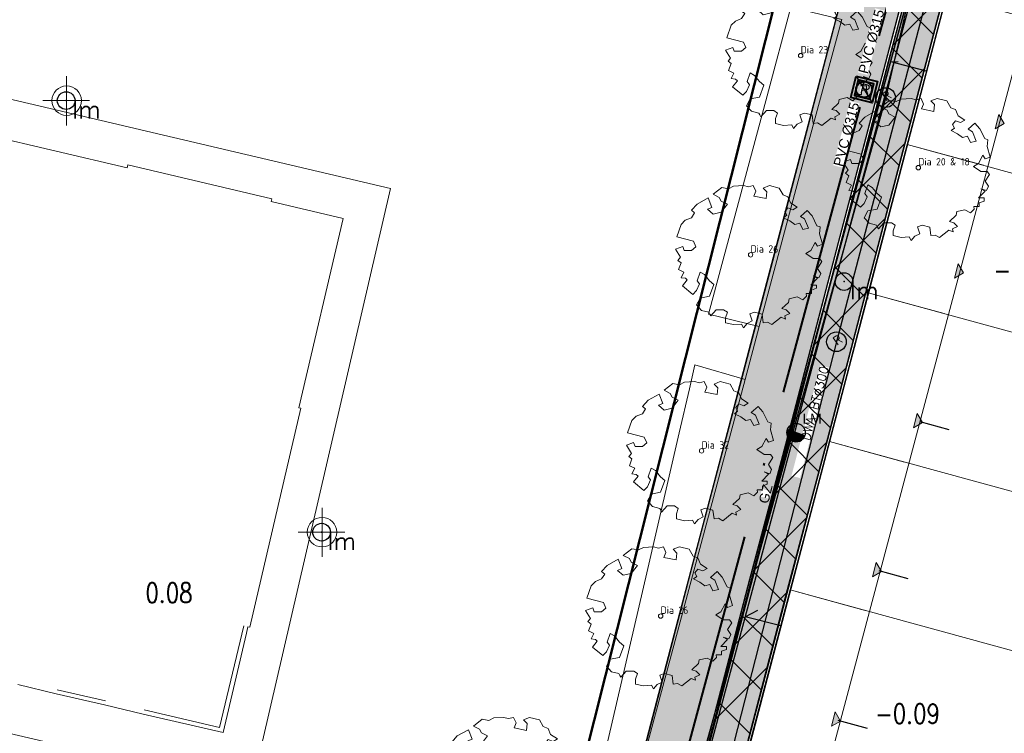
# Model space of a CAD drawing. Header units: metres. Extents: x 252743 to 254903, y 592696 to 593766.
# Tile 21 of 174: x 253637 to 253677, y 592988 to 593017. Entities that reach past the tile are written whole.
import ezdxf
from ezdxf.enums import TextEntityAlignment as Align
from ezdxf.lldxf.tags import DXFTag

# ---------------------------------------------------------------- set-up
doc = ezdxf.new("R2010")
doc.units = ezdxf.units.M
for name, pattern in [('ACAD_ISO11W100', [33, 12, -3, 12, -3, 0, -3]), ('DASHED', [19.05, 12.7, -6.35]), ('IMPORT-GR-HAAG1-SO', [0]), ('IMPORT-KG-KADASTRAAL-SO _2_', [0]), ('IMPORT-KG-PERCEEL-SO _2_', [0])]:
    doc.linetypes.add(name, pattern=pattern)
for name, color, linetype, lineweight in [('132034000_dwg', 8, 'Continuous', 5), ('ALGEMEEN WERKGRENS', 10, 'FENCELINE1', 50), ('B-BH-GR-BEPLANTING_CULTUUR_HEESTERS-G', 250, 'Continuous', 18), ('B-BH-GR-HAAG-G', 10, 'IMPORT-GR-HAAG1-SO', 9), ('B-BH-KG-GRENS_KADASTRAAL-G', 250, 'IMPORT-KG-KADASTRAAL-SO _2_', 18), ('B-BH-KG-GRENS_PERCEEL-G', 250, 'IMPORT-KG-PERCEEL-SO _2_', 18), ('B-BH-VH-OPENVERHARDING-G', 250, 'Continuous', 18), ('B-WE-GR-BOOM-S2', 8, 'Continuous', 9), ('B-WE-GR-BOOM_STAMDIAMETER-T', 7, 'Continuous', 25), ('N-RI-HWA-INSPECTIEPUT', 150, 'Continuous', 40), ('N-RI-HWA-PVC', 150, 'ACAD_ISO11W100', 40), ('N-RI-IT-HWA-INSPECTIEPUT', 150, 'Continuous', 40), ('N-WE-IE-MEUBILAIR_WEGMEUBILAIR-S', 7, 'Continuous', 18), ('N-woningen', 1, 'Continuous', 0)]:
    doc.layers.add(name, color=color, linetype=linetype, lineweight=lineweight)
doc.layers.add('ALGEMEEN HULP', color=6, linetype='Continuous', plot=False)
doc.layers.add('N-WB-HULP', color=6, linetype='Continuous', plot=False)
for name, color, linetype in [('B-IN-LICHTMAST', 7, 'Continuous'), ('B-RI-DWA-BETON', 8, 'Continuous'), ('B-RI-HWA-PVC', 8, 'Continuous'), ('B-RI-INSPECTIEPUT', 8, 'Continuous'), ('B-RI-TEKST 200', 8, 'Continuous'), ('N-IN-TEKST 200', 7, 'Continuous'), ('N-KL-NUTSSTROOK', 10, 'Continuous'), ('N-RI-TEKST 200', 7, 'Continuous'), ('N-WB-ANTIWORTELSCHERM', 6, 'ZIGZAG'), ('N-WB-ARC-ASFALT', 8, 'Continuous'), ('N-WB-ARC-BETONTEGEL 30X30', 8, 'Continuous'), ('N-WB-BAND GAZONBAND 10x20', 7, 'DASHED'), ('N-WB-BAND TEKST 200', 7, 'Continuous'), ('N-WB-KANTVERHARDING', 2, 'Continuous'), ('N-WE-ZZ-HOOGTELABEL-T', 7, 'Continuous')]:
    doc.layers.add(name, color=color, linetype=linetype)
doc.layers.add('B-WE-KG-GRENS_PERCEEL-G', color=7, linetype='KG-PERCEEL-SO', lineweight=18, true_color=0x00a6ff)
doc.layers.add('N-WB-ARC-ASFALT ROOD', color=7, linetype='Continuous', true_color=0xff6666)
doc.layers.get('0').freeze()
doc.styles.add('B_STANDARD 200', font='txt.shx', dxfattribs={"height": 0.36})
doc.styles.add('N_STANDARD 200', font='arial.ttf', dxfattribs={"height": 0.4})
doc.styles.add('NLCS-ISO', font='txt')
doc.styles.add('ROMANS', font='romans.shx', dxfattribs={"height": 3})
doc.styles.get("Standard").update_dxf_attribs({"font": 'simplex.shx'})
doc.linetypes.add('FENCELINE1', pattern='A,6.35,-2.54,[133,ltypeshp.shx,S=2.54,R=0,X=-2.54,Y=0],-2.54,25.4', length=36.83)
tags = doc.linetypes.add('KG-PERCEEL-SO', pattern='A,5.5,-2,["P",Standard,S=1.8,R=0,X=-0.5,Y=-0.9],-2,5.5,-2,[5,NLCS.SHX,S=0.75,R=0,X=0,Y=0],-2', length=19).pattern_tags.tags
tags[6] = DXFTag(74, 10)
doc.linetypes.add('ZIGZAG', pattern='A,0.00254,-5.08,[131,ltypeshp.shx,S=5.08,R=0,X=-5.08,Y=0],-10.16,[131,ltypeshp.shx,S=5.08,R=180,X=5.08,Y=0],-5.08', length=20.32254)

# ---------------------------------------------------------------- blocks, each defined once
blk = doc.blocks.new('SGR-BOOM_06_ST')
at = {"linetype": 'Continuous', "flags": 128}
blk.add_lwpolyline([(2.698, 3.52), (2.53, 3.939), (2.197, 4.064), (1.945, 4.524), (1.273, 4.692), (0.855, 4.524), (1.108, 4.273), (1.064, 3.812), (0.228, 3.98), (0.352, 4.315), (0.184, 4.692), (-0.15, 4.609), (-0.486, 4.692), (-1.155, 4.65), (-1.491, 4.483), (-1.952, 4.565), (-2.539, 4.105), (-2.12, 3.896), (-1.994, 3.644), (-1.575, 3.435), (-1.994, 2.89), (-2.539, 2.766), (-2.915, 3.099), (-2.62, 3.217), (-2.873, 3.855), (-3.628, 3.435), (-4.004, 3.016), (-3.794, 2.848), (-4.004, 2.514), (-4.425, 2.346), (-4.717, 2.054), (-5.01, 1.214), (-3.88, 0.921), (-3.712, 0.544), (-4.004, 0.293), (-4.507, 0.293), (-4.602, 0.556), (-5.093, 0.376), (-4.758, -0.168), (-4.925, -0.377), (-4.717, -0.545), (-4.884, -1.006), (-4.532, -1.182), (-4.717, -1.551), (-4.424, -1.592), (-4.293, -1.707), (-4.619, -2.107), (-3.921, -2.682), (-3.668, -2.431), (-3.46, -1.97), (-3.627, -1.761), (-3.419, -1.174), (-3.124, -1.342), (-2.788, -1.761), (-2.496, -2.01), (-2.788, -2.808), (-3.419, -2.932), (-3.668, -3.394), (-3.333, -3.771), (-2.832, -3.897), (-2.769, -4.022), (-2.706, -4.148), (-2.328, -3.729), (-1.826, -3.729), (-1.575, -3.897), (-1.699, -4.273), (-1.699, -4.609), (-1.154, -4.736), (-0.61, -4.692), (-0.486, -4.945), (-0.233, -4.65), (0.101, -4.483), (-0.059, -4.007), (0.269, -3.896), (0.773, -4.023), (0.856, -4.609), (1.149, -4.565), (1.442, -4.736), (2.071, -4.232), (2.365, -4.356), (2.322, -4.147), (2.657, -3.98), (2.406, -3.728), (2.113, -3.644), (2.574, -3.226), (2.615, -2.975), (3.16, -2.848), (3.538, -3.058), (3.787, -2.807), (3.77, -2.633), (4.123, -2.633), (4.123, -2.387), (4.459, -2.263), (4.459, -2.054), (4.082, -2.054), (4.543, -1.591), (4.25, -1.425), (4.627, -1.55), (4.752, -1.257), (4.543, -0.921), (4.835, -0.461), (4.668, -0.252), (4.25, -0.252), (3.746, 0.085), (4.082, 0.294), (4.375, 0.838), (4.543, 0.589), (4.876, 0.713), (4.667, 1.425), (4.711, 1.886), (4.5, 1.97), (4.164, 2.64), (3.828, 3.013), (3.374, 2.604), (3.663, 2.431), (3.914, 1.802), (3.537, 1.718), (3.327, 2.136), (2.991, 2.054), (2.657, 2.305), (2.238, 2.514), (2.447, 2.682), (2.321, 2.932), (2.53, 3.184), (2.866, 3.059), (3.159, 3.227)], close=True, dxfattribs=at)
blk.add_circle((0, 0), 0.15)
at = {"layer": 'B-WE-GR-BOOM_STAMDIAMETER-T', "style": 'NLCS-ISO'}
blk.add_attdef('STAMDIAMETER', text='', height=0.3, dxfattribs=at).set_placement((0, 0), align=Align.BOTTOM_LEFT)
blk = doc.blocks.new('SIE-WEG_LICHTMAST-SO')
at = {"color": 0}
for p, q in [((0, 0), (0, 0.497)), ((-0.484, 0), (0.466, 0)), ((0, 0), (0, -0.503))]:
    blk.add_line(p, q, dxfattribs=at)
blk.add_circle((0, 0), 0.3, dxfattribs=at)
blk = doc.blocks.new('B_LICHTMAST')
blk.add_circle((0, 0), 0.9)
blk.add_point((0, 0))
blk.add_text('lm', height=1.8).set_placement((0.6, 0), align=Align.TOP_LEFT)
blk = doc.blocks.new('INSPECTIEPUT BESTAAND')
at = {"linetype": 'Continuous'}
blk.add_circle((0, 0), 0.4, dxfattribs=at)
at = {"ltscale": 0.4, "style": 'B_STANDARD 200'}
blk.add_text('R', height=0.35, rotation=34.1427, dxfattribs=at).set_placement((0.02, -0.164))
blk = doc.blocks.new('OP HOOGTE STELLEN GIET RWA')
blk.add_lwpolyline([(-1.62, 1.62), (-1.62, -1.63), (1.62, -1.63), (1.62, 1.62)], close=True)
blk.add_circle((0, 0), 1.62)
at = {"insert": (-0.77, 1.18), "char_height": 2, "attachment_point": 1, "style": 'N_STANDARD 200', "bg_fill": 3, "box_fill_scale": 1, "bg_fill_color": 256, "bg_fill_transparency": 0}
blk.add_mtext_dynamic_manual_height_columns('R', width=0.4, gutter_width=2, heights=[0], dxfattribs=at)
blk = doc.blocks.new('INSPECTIEPUT IT')
at = {"flags": 128}
blk.add_lwpolyline([(-2.25, 2.25), (2.25, 2.25), (2.25, -2.25), (-2.25, -2.25), (-2.25, 2.25)], dxfattribs=at)
at = {"layer": 'N-WB-HULP'}
blk.add_line((-2.25, 2.25), (2.25, -2.25), dxfattribs=at)
blk = doc.blocks.new('132034000_dwg_GWW-CAD Brk tekening 12A-1381409-Plot dakaanzicht')
at = {"layer": 'B-BH-KG-GRENS_KADASTRAAL-G', "color": 253, "linetype": 'Continuous', "lineweight": 9}
for p, q in [((253672706, 593011731), (253671121, 593005688)), ((253672597, 592998810), (253669539, 592999647)), ((253670990, 592992769), (253667937, 592993605))]:
    blk.add_line(p, q, dxfattribs=at)
at = {"layer": 'B-BH-KG-GRENS_KADASTRAAL-G', "color": 253, "linetype": 'Continuous', "lineweight": 9, "flags": 128}
for points in [[(253675809, 593010882), (253672706, 593011731), (253674294, 593017788)], [(253693021, 592977946), (253691143, 592978442), (253665724, 592985118), (253667937, 592993605), (253669539, 592999647), (253670617, 593003759), (253671121, 593005688), (253674203, 593004845)]]:
    blk.add_lwpolyline(points, dxfattribs=at)
at = {"layer": 'B-BH-KG-GRENS_PERCEEL-G', "color": 253, "linetype": 'Continuous', "lineweight": 9, "flags": 128}
for points in [[(253674294, 593017788), (253672706, 593011731), (253671121, 593005688), (253670617, 593003759), (253669539, 592999647), (253667937, 592993605), (253665724, 592985118), (253691143, 592978442), (253693021, 592977946), (253700087, 592976085), (253700087, 592952786), (253698565, 592953188), (253697759, 592953468), (253696902, 592953766), (253694050, 592954522), (253691266, 592955260), (253688482, 592955998), (253685698, 592956735), (253682862, 592957487), (253680000, 592958245), (253678475, 592952487)], [(253675809, 593010882), (253672706, 593011731), (253674294, 593017788)], [(253674203, 593004845), (253671121, 593005688), (253672706, 593011731), (253675809, 593010882)], [(253672597, 592998810), (253669539, 592999647), (253670617, 593003759), (253671121, 593005688), (253674203, 593004845)], [(253672597, 592998810), (253669539, 592999647), (253667937, 592993605)], [(253667937, 592993605), (253665724, 592985118), (253691143, 592978442), (253691687, 592980528)]]:
    blk.add_lwpolyline(points, dxfattribs=at)
blk.add_lwpolyline([(253670990, 592992769), (253667937, 592993605)], close=True, dxfattribs=at)
blk = doc.blocks.new('132034000_dwg_GWW-CAD Bgt tekening 12A-1381416-Plot dakaanzicht')
at = {"layer": 'B-BH-GR-BEPLANTING_CULTUUR_HEESTERS-G', "color": 253, "lineweight": 9, "flags": 128}
for points in [[(253668532, 593011215), (253666687, 593004322), (253664617, 593004825), (253667001, 593013710), (253667968, 593017314), (253670047, 593016811)], [(253665530, 593000000), (253660849, 592982546), (253659464, 592982916), (253662147, 592994476), (253663429, 593000000), (253663843, 593001782), (253664070, 593002761), (253666110, 593002166)]]:
    blk.add_lwpolyline(points, close=True, dxfattribs=at)
at = {"layer": 'B-BH-GR-HAAG-G', "color": 253, "linetype": 'Continuous'}
blk.add_line((253638129, 592989545), (253640092, 592989091), dxfattribs=at)
at = {"layer": 'B-BH-GR-HAAG-G', "color": 253, "linetype": 'Continuous', "flags": 128}
blk.add_lwpolyline([(253641668, 592988726), (253644736, 592988016), (253645727, 592992145)], dxfattribs=at)
at = {"layer": 'B-BH-VH-OPENVERHARDING-G', "color": 253, "lineweight": 9, "flags": 128}
for points in [[(253661744, 592955675), (253661720, 592955740), (253661300, 592956971), (253660670, 592958554), (253660144, 592959710), (253659589, 592960768), (253658944, 592962021), (253658523, 592962914), (253658133, 592964085), (253657946, 592965000), (253657796, 592965968), (253657668, 592966929), (253657585, 592968077), (253657570, 592969172), (253657593, 592970268), (253658271, 592972956), (253659202, 592976405), (253660849, 592982546), (253665530, 593000000), (253666110, 593002166), (253666687, 593004322), (253668532, 593011215), (253670047, 593016811)], [(253674392, 593018159), (253669628, 593000000), (253665724, 592985118)], [(253660094, 592970075), (253667930, 593000000), (253681380, 593049589)], [(253681380, 593049589), (253667930, 593000000), (253660094, 592970075), (253659976, 592969498), (253659919, 592968756), (253659919, 592967915), (253660009, 592967060), (253660189, 592966084), (253660430, 592965124), (253661030, 592963608), (253661555, 592962392), (253662216, 592961087), (253662846, 592959721), (253663386, 592958460)], [(253625191, 593016159), (253651684, 593009929), (253646481, 592987460), (253654462, 592985599), (253653993, 592983630), (253653875, 592983657), (253640690, 592986708), (253639573, 592981825), (253637528, 592982323), (253638646, 592987192), (253625645, 592990235)], [(253636534, 592989760), (253638090, 592989381), (253640053, 592988928), (253641627, 592988554), (253644877, 592987802), (253645829, 592991842), (253645890, 592992106), (253645959, 592992090), (253648037, 593000998), (253647964, 593001015), (253649756, 593008718), (253646829, 593009405), (253646855, 593009514), (253643931, 593010205), (253641002, 593010891), (253640976, 593010779), (253635190, 593012138)]]:
    blk.add_lwpolyline(points, dxfattribs=at)
blk = doc.blocks.new('132034000_dwg-1357416-Plot dakaanzicht')
for name in ['132034000_dwg_GWW-CAD Brk tekening 12A-1381409-Plot dakaanzicht', '132034000_dwg_GWW-CAD Bgt tekening 12A-1381416-Plot dakaanzicht']:
    blk.add_blockref(name, (0, 0))
blk = doc.blocks.new('LICHTMAST-BLOCK')
h = blk.add_hatch()
h.set_pattern_fill('ANSI31', color=256, scale=0.005)
edge = h.paths.add_edge_path()
edge.add_line((0.351, -0.127), (-0.351, 0.127))
edge.add_arc((0, 0), 0.373, 160.1369, 245.7021)
edge.add_arc((0, 0), 0.373, 245.7021, 340.1369)
blk.add_lwpolyline([(0.351, -0.127), (-0.351, 0.127, 0.391721), (-0.154, -0.34, 0.43707)], format="xyb", close=True)
blk.add_circle((0, 0), 0.373)
at = {"layer": 'N-IN-TEKST 200', "style": 'N_STANDARD 200'}
blk.add_attdef('LICHTMAST', (0.262, 0.364), '', height=0.4, dxfattribs=at)

msp = doc.modelspace()

# ---------------------------------------------------------------- hatches: boundary and pattern name
at = {"layer": 'N-WB-ARC-ASFALT ROOD'}
h = msp.add_hatch(color=256, dxfattribs=at)
h.dxf.hatch_style = 1
edge = h.paths.add_edge_path()
edge.add_line((253681.795, 593060.706), (253684.128, 593060.142))
edge.add_line((253684.128, 593060.142), (253682.599, 593054.136))
edge.add_line((253682.599, 593054.136), (253682.189, 593052.557))
edge.add_line((253682.189, 593052.557), (253680.662, 593047.086))
edge.add_line((253680.662, 593047.086), (253679.105, 593041.508))
edge.add_line((253679.105, 593041.508), (253678.549, 593039.515))
edge.add_line((253678.549, 593039.515), (253677.993, 593037.522))
edge.add_line((253677.993, 593037.522), (253676.886, 593033.555))
edge.add_line((253676.886, 593033.555), (253674.865, 593026.264))
edge.add_line((253674.865, 593026.264), (253672.595, 593018.011))
edge.add_line((253672.595, 593018.011), (253669.181, 593004.99))
edge.add_line((253669.181, 593004.99), (253667.748, 592999.526))
edge.add_line((253667.748, 592999.526), (253666.285, 592994.006))
edge.add_line((253666.285, 592994.006), (253664.083, 592985.561))
edge.add_line((253664.083, 592985.561), (253663.159, 592982.045))
edge.add_line((253663.159, 592982.045), (253662.237, 592978.517))
edge.add_line((253662.237, 592978.517), (253660.007, 592969.955))
edge.add_arc((253666.068, 592968.45), 6.245, 166.0551, 177.3909)
edge.add_arc((253671.373, 592968.35), 11.551, 178.094, 204.1703)
edge.add_line((253660.835, 592963.621), (253661.388, 592962.457))
edge.add_line((253661.388, 592962.457), (253661.92, 592961.407))
edge.add_line((253661.92, 592961.407), (253662.388, 592960.384))
edge.add_line((253662.388, 592960.384), (253663.067, 592958.691))
edge.add_line((253663.067, 592958.691), (253663.742, 592956.937))
edge.add_line((253663.742, 592956.937), (253664.457, 592954.672))
edge.add_line((253664.457, 592954.672), (253665.102, 592952.598))
edge.add_arc((253657.463, 592950.223), 8, -15.1852, 17.2713, ccw=False)
edge.add_line((253665.183, 592948.127), (253663.874, 592943.305))
edge.add_line((253663.874, 592943.305), (253662.202, 592937.148))
edge.add_line((253662.202, 592937.148), (253660.55, 592931.076))
edge.add_line((253660.55, 592931.076), (253657.259, 592918.98))
edge.add_line((253657.259, 592918.98), (253654.956, 592910.519))
edge.add_line((253654.956, 592910.519), (253653.4, 592904.798))
edge.add_arc((253645.125, 592907.161), 8.606, 290.7844, 344.0579, ccw=False)
edge.add_line((253648.179, 592899.116), (253644.081, 592897.519))
edge.add_arc((253645.861, 592892.953), 4.9, 111.2928, 175.0685)
edge.add_line((253640.979, 592893.375), (253640.167, 592883.969))
edge.add_line((253640.167, 592883.969), (253637.782, 592884.242))
edge.add_line((253637.782, 592884.242), (253638.192, 592888.989))
edge.add_line((253638.192, 592888.989), (253638.444, 592891.917))
edge.add_line((253638.444, 592891.917), (253638.588, 592893.581))
edge.add_arc((253645.861, 592892.953), 7.3, 111.2928, 175.0685, ccw=False)
edge.add_line((253643.21, 592899.755), (253647.418, 592901.395))
edge.add_arc((253645.125, 592907.161), 6.205, 291.6812, 344.059)
edge.add_line((253651.092, 592905.457), (253652.689, 592911.326))
edge.add_line((253652.689, 592911.326), (253654.536, 592918.116))
edge.add_line((253654.536, 592918.116), (253656.445, 592925.132))
edge.add_line((253656.445, 592925.132), (253659.311, 592935.663))
edge.add_line((253659.311, 592935.663), (253661.558, 592943.933))
edge.add_line((253661.558, 592943.933), (253662.867, 592948.756))
edge.add_arc((253657.458, 592950.223), 5.604, 344.8212, 377.9019)
edge.add_line((253662.791, 592951.946), (253661.83, 592955.019))
edge.add_arc((253611.13, 592938.489), 53.327, 18.0579, 23.0742)
edge.add_line((253660.191, 592959.389), (253659.935, 592959.98))
edge.add_arc((253868.714, 593063.353), 232.969, 205.88118, 206.34164, ccw=False)
edge.add_arc((253671.595, 592968.368), 14.172, 178.2171, 208.2465, ccw=False)
edge.add_arc((253666.051, 592968.453), 8.628, 166.0634, 177.6374, ccw=False)
edge.add_line((253657.677, 592970.531), (253658.731, 592974.577))
edge.add_line((253658.731, 592974.577), (253659.642, 592978.077))
edge.add_line((253659.642, 592978.077), (253660.85, 592982.701))
edge.add_line((253660.85, 592982.701), (253663.388, 592992.407))
edge.add_line((253663.388, 592992.407), (253664.846, 592997.945))
edge.add_line((253664.846, 592997.945), (253665.667, 593001.045))
edge.add_line((253665.667, 593001.045), (253666.724, 593005.08))
edge.add_line((253666.724, 593005.08), (253668.819, 593013.071))
edge.add_line((253668.819, 593013.071), (253670.282, 593018.652))
edge.add_line((253670.282, 593018.652), (253671.997, 593024.896))
edge.add_line((253671.997, 593024.896), (253674.298, 593033.211))
edge.add_line((253674.298, 593033.211), (253678.762, 593049.205))
edge.add_line((253678.762, 593049.205), (253680.314, 593054.887))
edge.add_line((253680.314, 593054.887), (253681.795, 593060.706))
at = {"layer": 'N-WB-ARC-BETONTEGEL 30X30'}
h = msp.add_hatch(dxfattribs=at)
h.set_pattern_fill('AR-B88', color=256, scale=0.002, angle=255.07, style=0)
h.set_pattern_definition([(255.07, (347.7034, 85.49384), (0.39268046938, -0.1047043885), []), (345.07, (347.7034, 85.49384), (0.445032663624, 0.091635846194), [0.4064, -0.4064])])
h.paths.add_polyline_path([(253672.751, 593018.212), (253667.995, 593000.068), (253666.407, 592994.078), (253664.166, 592985.497), (253663.11, 592981.464), (253661.588, 592975.642), (253660.104, 592969.93), (253661.555, 592969.551), (253663.033, 592975.224), (253665.627, 592985.143), (253667.84, 592993.63), (253669.442, 592999.672), (253671.023, 593005.706), (253674.196, 593017.807)])
at = {"layer": 'N-woningen'}
h = msp.add_hatch(color=256, dxfattribs=at)
h.dxf.hatch_style = 1
h.paths.add_polyline_path([(253676.429, 593012.941), (253676.643, 593012.574), (253676.277, 593012.36)])
h = msp.add_hatch(color=256, dxfattribs=at)
h.dxf.hatch_style = 1
h.paths.add_polyline_path([(253674.776, 593006.865), (253674.99, 593006.499), (253674.624, 593006.285)])
h = msp.add_hatch(color=256, dxfattribs=at)
h.dxf.hatch_style = 1
h.paths.add_polyline_path([(253673.107, 593000.782), (253673.321, 593000.415), (253672.955, 593000.201)])
h = msp.add_hatch(color=256, dxfattribs=at)
h.dxf.hatch_style = 1
h.paths.add_polyline_path([(253671.439, 592994.723), (253671.653, 592994.356), (253671.287, 592994.142)])
h = msp.add_hatch(color=256, dxfattribs=at)
h.dxf.hatch_style = 1
h.paths.add_polyline_path([(253669.774, 592988.641), (253669.988, 592988.274), (253669.621, 592988.06)])

# ---------------------------------------------------------------- linework, layer by layer
at = {"layer": 'ALGEMEEN HULP'}
for p, q in [((253672.035, 593015.085), (253672.339, 593015.096)), ((253673.486, 593014.706), (253672.035, 593015.085)), ((253673.216, 593000.456), (253674.394, 593000.134)), ((253669.539, 592999.647), (253665.723, 592985.118)), ((253671.555, 592994.391), (253672.733, 592994.069)), ((253666.112, 592992.51), (253666.622, 592992.789)), ((253667.567, 592992.144), (253666.112, 592992.51)), ((253669.887, 592988.31), (253671.068, 592987.987))]:
    msp.add_line(p, q, dxfattribs=at)
at = {"layer": 'B-RI-DWA-BETON'}
msp.add_line((253678.894, 593038.276), (253669.837, 593003.753), dxfattribs=at)
at = {"layer": 'B-RI-HWA-PVC'}
msp.add_line((253683.342, 593063.008), (253671.815, 593013.6), dxfattribs=at)
at = {"layer": 'B-WE-KG-GRENS_PERCEEL-G', "ltscale": 0.5}
for points in [[(253672.706, 593011.731), (253674.294, 593017.788)], [(253671.121, 593005.688), (253672.706, 593011.731)], [(253672.706, 593011.731), (253698.024, 593004.799)], [(253671.121, 593005.688), (253696.449, 592998.757)], [(253667.937, 592993.605), (253669.539, 592999.647)], [(253669.539, 592999.647), (253694.868, 592992.711)], [(253691.143, 592978.442), (253665.724, 592985.118), (253667.937, 592993.605)], [(253667.937, 592993.605), (253693.288, 592986.666)]]:
    msp.add_lwpolyline(points, dxfattribs=at)
at = {"layer": 'N-WB-ARC-ASFALT'}
for points in [[(253651.092, 592905.457), (253652.689, 592911.326), (253654.536, 592918.116), (253656.445, 592925.132), (253659.311, 592935.663), (253661.558, 592943.933), (253662.867, 592948.756, 0.145353), (253662.791, 592951.946), (253661.83, 592955.019, 0.021891), (253660.191, 592959.389), (253659.935, 592959.98, -0.002009), (253659.111, 592961.661, -0.131783), (253657.43, 592968.809, -0.050544), (253657.677, 592970.531), (253658.731, 592974.577), (253659.642, 592978.077), (253660.85, 592982.701), (253663.388, 592992.407), (253664.846, 592997.945), (253665.667, 593001.045), (253666.724, 593005.08), (253668.819, 593013.071), (253670.282, 593018.652)], [(253672.595, 593018.011), (253669.181, 593004.99), (253667.748, 592999.526), (253666.285, 592994.006), (253664.083, 592985.561), (253663.159, 592982.045), (253662.237, 592978.517), (253660.007, 592969.955, 0.049502), (253659.829, 592968.734, 0.114273), (253660.835, 592963.621), (253661.388, 592962.457), (253661.92, 592961.407), (253662.388, 592960.384), (253663.067, 592958.691), (253663.742, 592956.937), (253664.457, 592954.672), (253665.102, 592952.598, -0.142573), (253665.183, 592948.127), (253663.874, 592943.305), (253662.202, 592937.148), (253660.55, 592931.076), (253657.259, 592918.98), (253654.956, 592910.519), (253653.4, 592904.798, -0.236729)]]:
    msp.add_lwpolyline(points, format="xyb", dxfattribs=at)
at = {"layer": 'N-WB-ARC-BETONTEGEL 30X30'}
for points in [[(253661.551, 592969.165), (253659.976, 592969.498), (253660.094, 592970.075), (253660.255, 592970.69), (253660.397, 592971.231), (253660.509, 592971.659), (253660.972, 592973.427), (253662.176, 592978.026), (253662.778, 592980.326), (253665.797, 592991.853), (253667.93, 593000), (253671.224, 593012.144), (253672.941, 593018.476)], [(253674.295, 593017.793), (253672.706, 593011.731), (253671.122, 593005.688), (253669.539, 592999.647), (253667.937, 592993.605), (253665.684, 592985.025), (253663.09, 592975.076), (253662.633, 592973.336), (253662.612, 592973.238), (253661.551, 592969.165)]]:
    msp.add_lwpolyline(points, dxfattribs=at)
at = {"layer": 'N-woningen'}
for points in [[(253699.616, 593010.856), (253674.294, 593017.788), (253672.706, 593011.731), (253698.024, 593004.799), (253699.616, 593010.856)], [(253676.429, 593012.941), (253676.643, 593012.574), (253676.277, 593012.36)], [(253676.429, 593012.941), (253676.643, 593012.574), (253676.277, 593012.36)], [(253698.024, 593004.799), (253672.706, 593011.731), (253671.121, 593005.688), (253696.449, 592998.757), (253698.024, 593004.799)], [(253674.776, 593006.865), (253674.99, 593006.499), (253674.624, 593006.285)], [(253674.776, 593006.865), (253674.99, 593006.499), (253674.624, 593006.285)], [(253673.107, 593000.782), (253673.321, 593000.415), (253672.955, 593000.201)], [(253673.107, 593000.782), (253673.321, 593000.415), (253672.955, 593000.201)], [(253694.868, 592992.711), (253669.539, 592999.647), (253667.937, 592993.605), (253693.288, 592986.666), (253694.868, 592992.711)], [(253671.439, 592994.723), (253671.653, 592994.356), (253671.287, 592994.142)], [(253671.439, 592994.723), (253671.653, 592994.356), (253671.287, 592994.142)], [(253667.937, 592993.605), (253665.724, 592985.118), (253691.143, 592978.442), (253693.288, 592986.666), (253667.937, 592993.605)], [(253669.774, 592988.641), (253669.988, 592988.274), (253669.621, 592988.06)], [(253669.774, 592988.641), (253669.988, 592988.274), (253669.621, 592988.06)]]:
    msp.add_lwpolyline(points, close=True, dxfattribs=at)

# ---------------------------------------------------------------- block references
at = {"layer": '132034000_dwg', "color": 253, "lineweight": 9, "xscale": 0.001, "yscale": 0.001, "zscale": 0.001}
msp.add_blockref('132034000_dwg-1357416-Plot dakaanzicht', (0, 0), dxfattribs=at)
at = {"layer": 'B-IN-LICHTMAST', "xscale": 0.4, "yscale": 0.4, "zscale": 0.4}
for p in [(253638.495, 593013.509, -0.072), (253670.134, 593006.148, -0.437), (253648.884, 592995.956, -0.032)]:
    msp.add_blockref('B_LICHTMAST', p, dxfattribs=at)
at = {"layer": 'B-RI-INSPECTIEPUT', "linetype": 'Continuous', "zscale": 2.5}
for p in [(253671.824, 593013.632), (253669.824, 593003.702)]:
    msp.add_blockref('INSPECTIEPUT BESTAAND', p, dxfattribs=at)
at = {"layer": 'B-WE-GR-BOOM-S2'}
ref = msp.add_blockref('SGR-BOOM_06_ST', (253666.333, 593007.238, -0.29), dxfattribs=dict(at, xscale=0.6, yscale=0.6, zscale=0.6))
ref.add_attrib('STAMDIAMETER', 'Dia 26', dxfattribs={"layer": 'B-WE-GR-BOOM_STAMDIAMETER-T', "height": 0.3, "style": 'NLCS-ISO'}).set_placement((253666.333, 593007.238, -0.29), align=Align.BOTTOM_LEFT)
ref = msp.add_blockref('SGR-BOOM_06_ST', (253664.338, 592999.263, -0.351), dxfattribs=dict(at, xscale=0.6, yscale=0.6, zscale=0.6))
ref.add_attrib('STAMDIAMETER', 'Dia 32', dxfattribs={"layer": 'B-WE-GR-BOOM_STAMDIAMETER-T', "height": 0.3, "style": 'NLCS-ISO'}).set_placement((253664.338, 592999.263, -0.351), align=Align.BOTTOM_LEFT)
ref = msp.add_blockref('SGR-BOOM_06_ST', (253662.674, 592992.544, -0.314), dxfattribs=dict(at, xscale=0.6, yscale=0.6, zscale=0.6))
ref.add_attrib('STAMDIAMETER', 'Dia 26', dxfattribs={"layer": 'B-WE-GR-BOOM_STAMDIAMETER-T', "height": 0.3, "style": 'NLCS-ISO'}).set_placement((253662.674, 592992.544, -0.314), align=Align.BOTTOM_LEFT)
ref = msp.add_blockref('SGR-BOOM_06_ST', (253656.581, 592985.607, -0.254), dxfattribs=dict(at, xscale=0.6, yscale=0.6, zscale=0.6))
ref.add_attrib('STAMDIAMETER', 'Dia 7.5', dxfattribs={"layer": 'B-WE-GR-BOOM_STAMDIAMETER-T', "height": 0.3, "style": 'NLCS-ISO'}).set_placement((253656.581, 592985.607, -0.254), align=Align.BOTTOM_LEFT)
at = {"layer": 'N-WE-IE-MEUBILAIR_WEGMEUBILAIR-S', "xscale": 2, "yscale": 2, "zscale": 2}
for p in [(253638.513, 593013.509, -0.072), (253648.902, 592995.956, -0.032)]:
    msp.add_blockref('SIE-WEG_LICHTMAST-SO', p, dxfattribs=at)

# ---------------------------------------------------------------- texts
at = {"layer": 'N-WE-ZZ-HOOGTELABEL-T', "style": 'ROMANS', "width": 0.8}
for s, p in [('-0.08', (253676.214, 593006.217, -0.077)), ('0.08', (253641.72, 592993.09, 0.08)), ('-0.09', (253671.403, 592988.171, -0.088))]:
    msp.add_text(s, height=0.8, dxfattribs=at).set_placement(p)

# ---------------------------------------------------------------- next in the draw order: texts
at = {"layer": 'B-RI-TEKST 200', "insert": (253669.518, 593002.651), "char_height": 0.36, "width": 4.64558, "attachment_point": 9, "rotation": 75.3636, "style": 'B_STANDARD 200', "bg_fill": 3, "box_fill_scale": 1, "bg_fill_color": 256, "bg_fill_transparency": 0}
msp.add_mtext('DWA BTØ300', dxfattribs=at)

# ---------------------------------------------------------------- next in the draw order: linework, layer by layer
at = {"layer": 'ALGEMEEN WERKGRENS', "ltscale": 0.3}
msp.add_lwpolyline([(253983.948, 592985.984), (253988.356, 592968.321, 0.128947), (253974.268, 592955.251), (253970.42, 592946.86, -0.083785), (253948.449, 592913.715, -0.090259), (253907.253, 592881.588, -0.15603), (253824.23, 592866.907), (253796.762, 592870.057), (253704.006, 592881.266), (253656.435, 592886.703), (253655.952, 592882.139), (253632.241, 592884.776), (253632.842, 592889.399), (253559.131, 592897.409), (253563.346, 592914.795), (253595.548, 592909.737), (253609.743, 592910.353), (253615.994, 592914.937), (253624.665, 592952.498), (253653.936, 592964.341), (253680.397, 593069.451), (253685.732, 593068.089)], format="xyb", dxfattribs=at)
at = {"layer": 'B-RI-DWA-BETON'}
msp.add_line((253669.837, 593003.753), (253661.007, 592969.28), dxfattribs=at)
at = {"layer": 'B-RI-HWA-PVC'}
msp.add_line((253671.815, 593013.6), (253655.648, 592955.392), dxfattribs=at)
at = {"layer": 'B-WE-KG-GRENS_PERCEEL-G', "ltscale": 0.5}
msp.add_lwpolyline([(253669.539, 592999.647), (253670.617, 593003.759), (253671.121, 593005.688)], dxfattribs=at)
at = {"layer": 'N-RI-HWA-PVC'}
msp.add_line((253683.249, 593059.7), (253660.573, 592975.246), dxfattribs=at)
at = {"layer": 'N-WB-ARC-BETONTEGEL 30X30'}
msp.add_lwpolyline([(253684.253, 593060.272), (253684.253, 593060.272), (253681.38, 593049.589), (253667.93, 593000), (253660.094, 592970.075), (253659.976, 592969.498)], dxfattribs=at)
at = {"layer": 'N-woningen'}
msp.add_lwpolyline([(253696.449, 592998.757), (253671.121, 593005.688), (253670.617, 593003.759), (253669.539, 592999.647), (253694.868, 592992.711), (253696.449, 592998.757)], close=True, dxfattribs=at)

# ---------------------------------------------------------------- next in the draw order: block references
at = {"layer": 'N-IN-TEKST 200'}
msp.add_blockref('LICHTMAST-BLOCK', (253668.184, 593000.006), dxfattribs=at).add_auto_attribs({'LICHTMAST': 'LM'})

# ---------------------------------------------------------------- next in the draw order: block references
at = {"layer": 'N-RI-HWA-INSPECTIEPUT', "xscale": 0.2000000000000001, "yscale": 0.2000000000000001, "zscale": 0.2000000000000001, "rotation": 346.047067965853}
msp.add_blockref('OP HOOGTE STELLEN GIET RWA', (253670.95, 593013.962), dxfattribs=at)

# ---------------------------------------------------------------- next in the draw order: hatches: boundary and pattern name
at = {"layer": 'N-KL-NUTSSTROOK'}
h = msp.add_hatch(dxfattribs=at)
h.set_pattern_fill('ANSI37', color=256, scale=0.5)
h.set_pattern_definition([(45, (0.0111, -0.0133), (-1.122532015, 1.122532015), []), (135, (0.0111, -0.0133), (-1.122532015, -1.122532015), [])])
h.paths.add_polyline_path([(253685.684, 593059.77), (253683.944, 593052.956), (253682.008, 593045.957), (253680.077, 593039.037), (253678.153, 593032.145), (253673.858, 593016.519), (253669.75, 593000.847), (253665.641, 592985.196), (253661.555, 592969.551), (253660.104, 592969.93), (253661.566, 592975.544), (253663.032, 592981.168), (253666.008, 592992.55), (253667.485, 592998.278), (253669.011, 593003.944), (253672.005, 593015.365), (253674.98, 593026.302), (253677.999, 593037.17), (253681.191, 593048.608), (253684.225, 593060.116)])

# ---------------------------------------------------------------- next in the draw order: linework, layer by layer
at = {"layer": 'ALGEMEEN HULP'}
msp.add_line((253674.295, 593017.793), (253669.539, 592999.647), dxfattribs=at)
at = {"layer": 'N-KL-NUTSSTROOK'}
msp.add_lwpolyline([(253685.684, 593059.77), (253683.944, 593052.956), (253682.008, 593045.957), (253680.077, 593039.037), (253678.153, 593032.145), (253673.858, 593016.519), (253669.75, 593000.847), (253665.641, 592985.196), (253661.555, 592969.551), (253660.104, 592969.93), (253661.566, 592975.544), (253663.032, 592981.168), (253666.008, 592992.55), (253667.485, 592998.278), (253669.011, 593003.944), (253672.005, 593015.365), (253674.98, 593026.302), (253677.999, 593037.17), (253681.191, 593048.608), (253684.225, 593060.116)], close=True, dxfattribs=at)
at = {"layer": 'N-WB-ANTIWORTELSCHERM', "ltscale": 0.2}
msp.add_line((253673.226, 593019.04), (253660.094, 592970.075), dxfattribs=at)
at = {"layer": 'N-WB-ARC-BETONTEGEL 30X30'}
msp.add_lwpolyline([(253672.751, 593018.212), (253667.995, 593000.068), (253666.407, 592994.078), (253664.166, 592985.497), (253663.11, 592981.464), (253661.588, 592975.642), (253660.104, 592969.93), (253661.555, 592969.551), (253663.033, 592975.224), (253665.627, 592985.143), (253667.84, 592993.63), (253669.442, 592999.672), (253671.023, 593005.706), (253674.196, 593017.807)], close=True, dxfattribs=at)
at = {"layer": 'N-woningen', "color": 6}
msp.add_lwpolyline([(253680.978, 593029.59), (253669.423, 592986.151), (253679.531, 592983.462), (253691.087, 593026.901)], close=True, dxfattribs=at)

# ---------------------------------------------------------------- next in the draw order: block references
at = {"layer": 'B-WE-GR-BOOM-S2'}
ref = msp.add_blockref('SGR-BOOM_06_ST', (253668.37, 593015.34, -0.259), dxfattribs=dict(at, xscale=0.6, yscale=0.6, zscale=0.6))
ref.add_attrib('STAMDIAMETER', 'Dia 23', dxfattribs={"layer": 'B-WE-GR-BOOM_STAMDIAMETER-T', "height": 0.3, "style": 'NLCS-ISO'}).set_placement((253668.37, 593015.34, -0.259), align=Align.BOTTOM_LEFT)
ref = msp.add_blockref('SGR-BOOM_06_ST', (253673.154, 593010.782, -0.399), dxfattribs=dict(at, xscale=0.6, yscale=0.6, zscale=0.6))
ref.add_attrib('STAMDIAMETER', 'Dia 20 & 18', dxfattribs={"layer": 'B-WE-GR-BOOM_STAMDIAMETER-T', "height": 0.3, "style": 'NLCS-ISO'}).set_placement((253673.154, 593010.782, -0.399), align=Align.BOTTOM_LEFT)
at = {"layer": 'N-RI-IT-HWA-INSPECTIEPUT', "xscale": 0.2000000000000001, "yscale": 0.2000000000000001, "zscale": 0.2000000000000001, "rotation": 346.047067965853}
msp.add_blockref('INSPECTIEPUT IT', (253670.95, 593013.962), dxfattribs=at)

# ---------------------------------------------------------------- next in the draw order: texts
at = {"layer": 'N-WB-BAND TEKST 200', "insert": (253667.144, 592997.46), "char_height": 0.4, "width": 0.31426, "attachment_point": 8, "rotation": 75.5002, "style": 'N_STANDARD 200', "bg_fill": 3, "box_fill_scale": 1, "bg_fill_color": 256, "bg_fill_transparency": 0}
msp.add_mtext('GZ', dxfattribs=at)

# ---------------------------------------------------------------- next in the draw order: linework, layer by layer
at = {"layer": 'N-WB-BAND GAZONBAND 10x20', "ltscale": 0.5}
for points in [[(253676.609, 593032.562), (253674.31, 593024.258), (253672.652, 593018.229), (253671.062, 593012.162), (253669.477, 593006.119), (253667.895, 593000.08), (253666.293, 592994.037), (253664.079, 592985.547)], [(253678.247, 593032.109), (253675.949, 593023.806), (253674.294, 593017.788), (253672.706, 593011.731), (253671.121, 593005.688), (253669.539, 592999.647), (253667.937, 592993.605), (253665.724, 592985.118)]]:
    msp.add_lwpolyline(points, dxfattribs=at)
at = {"layer": 'N-WB-KANTVERHARDING'}
for points in [[(253674.296, 593033.203), (253671.997, 593024.896), (253670.334, 593018.852), (253668.74, 593012.771), (253667.155, 593006.728), (253665.574, 593000.692), (253663.972, 592994.648), (253661.757, 592986.152)], [(253676.705, 593032.536), (253674.407, 593024.232), (253672.749, 593018.203), (253671.158, 593012.137), (253669.573, 593006.094), (253667.992, 593000.055), (253666.39, 592994.012), (253664.176, 592985.522)], [(253678.151, 593032.136), (253675.853, 593023.833), (253674.197, 593017.814), (253672.609, 593011.756), (253671.024, 593005.713), (253669.442, 592999.672), (253667.84, 592993.63), (253665.627, 592985.143)]]:
    msp.add_lwpolyline(points, dxfattribs=at)

# ---------------------------------------------------------------- next in the draw order: texts
at = {"layer": 'N-RI-TEKST 200', "char_height": 0.4, "width": 2.7, "attachment_point": 8, "rotation": 75.2395, "style": 'N_STANDARD 200', "bg_fill": 3, "box_fill_scale": 1, "bg_fill_color": 256, "bg_fill_transparency": 0}
for insert in [(253671.449, 593015.858), (253670.437, 593012.082)]:
    msp.add_mtext('PVC Ø315', dxfattribs=dict(at, insert=insert))

doc.saveas('drawing.dxf')
